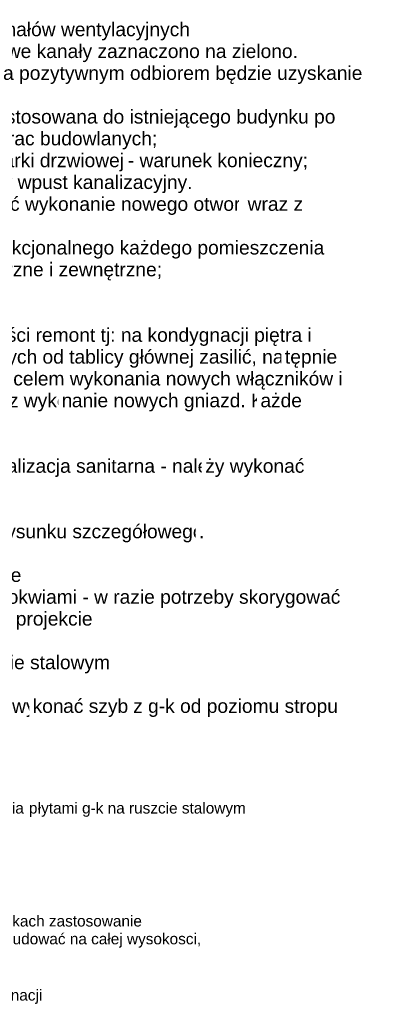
# Model space of a CAD drawing. Header units: centimetres. Extents: x 14827 to 20060, y -10807 to -8443.
# Tile 21 of 21: x 19375 to 20060, y -10446 to -8656. Entities that reach past the tile are written whole.
import ezdxf

# ---------------------------------------------------------------- set-up
doc = ezdxf.new("R2010")
doc.units = ezdxf.units.CM
doc.layers.add('G-ANNO-TEXT', color=231, linetype='Continuous', lineweight=9)
doc.styles.add('Arial', font='arial.ttf', dxfattribs={"height": 25})
doc.styles.add('Arial_5', font='arial.ttf', dxfattribs={"height": 20})

msp = doc.modelspace()

# ---------------------------------------------------------------- texts
at = {"layer": 'G-ANNO-TEXT', "color": 7, "char_height": 25, "attachment_point": 1, "style": 'Arial', "bg_fill": 3, "box_fill_scale": 1.25, "bg_fill_color": 256, "bg_fill_true_color": 13158600, "bg_fill_transparency": 0}
for s, insert, width in [('ąpieniem do wykonywania nowych kanałów wentylacyjnych', (18766.39, -8660.75), 1091.0967), ('łów wentylacyjnych dostosowana do istniejącego budynku po ', (19003.86, -8819.5), 1143.2064), ('ży dostosowac otwory drzwiowe do układu funkcjonalnego każdego pomieszczenia', (18644.02, -9057.63), 1543.2484), ('- instalacja elektryczna - należy przewidzieć na całości remont tj: na kondygnacji piętra i ', (18551.42, -9216.38), 1643.4594), ('- instalacja c.o. , c.w.u, woda zimna, cyrkulacja, kanalizacja sanitarna - nale', (18551.42, -9454.5), 1406.9616), ('ża w ścianach nośnych jako 2xIPE140 wg rysunku szczegółowego', (18680.4, -9573.56), 1237.0038), ('ą wymianie', (19202.96, -9652.94), 207.6371), (' g-k na ruszcie stalowym', (19156.65, -9811.69), 461.772), ('ć otwór w stropie pod klapami dymowymi i wy', (18698.92, -9891.06), 847.3837)]:
    msp.add_mtext(s, dxfattribs=dict(at, insert=insert, width=width))
at = {"layer": 'G-ANNO-TEXT', "color": 7, "char_height": 20, "attachment_point": 1, "style": 'Arial_5'}
for s, insert, width in [('ania', (19329.33, -10079.05), 65.7384), ('łytami g-k na ruszcie stalowym', (19407.38, -10079.05), 468.1855), (' p', (19383.57, -10079.05), 28.8607), ('łazienkach zastosowanie ', (19287.97, -10284.45), 392.0252), ('wentylacji wspomaganej mechanicznie, kanały nalezy obudować na całej wysokosci,', (18658.26, -10316.86), 1293.9236), ('żdej kondygnacji', (19209.14, -10419.11), 256.54)]:
    msp.add_mtext(s, dxfattribs=dict(at, insert=insert, width=width))

# ---------------------------------------------------------------- next in the draw order: texts
at = {"layer": 'G-ANNO-TEXT', "color": 7, "char_height": 25, "attachment_point": 1, "style": 'Arial', "bg_fill": 3, "box_fill_scale": 1.25, "bg_fill_color": 256, "bg_fill_true_color": 13158600, "bg_fill_transparency": 0}
for s, insert, width in [('koniecznie jest sprawdzić drożność istniejących. Nowe kanały zaznaczono na zielono.', (18551.42, -8700.44), 1595.3581), ('analizie konstrukcji w trakcie realizacji prac budowlanych;', (18737.95, -8859.19), 1065.4427), ('ć, wykonać nowe parapety wewnętrzne i zewnętrzne;', (18810.71, -9097.31), 983.6706), ('poprzez wykonanie nowych tablic piętrowych od tablicy głównej zasilić, nas', (18711.49, -9256.06), 1388.5228), ('ży wykonać ', (19712.28, -9454.5), 226.8776), ('\\fArial|b0|i0|c238|p34|;.', (19701.03, -9573.56), 12.0253), ('ścić między krokwiami - w razie potrzeby skorygować ', (19133.5, -9692.63), 1007.7212), ('kon', (19398.09, -9891.06), 67.3417)]:
    msp.add_mtext(s, dxfattribs=dict(at, insert=insert, width=width))

# ---------------------------------------------------------------- next in the draw order: texts
for s, insert, width in [('- Kanały wentylacyjne należy wykonać ponad dach', (18551.42, -8740.13), 937.1727), ('ć do zamawianej stolarki drzwiowej ', (19021.06, -8898.88), 667.004), ('\\fArial|b0|i0|c238|p34|;t', (19857.14, -9256.06), 12.0253), (' projekcie', (19357.74, -9732.31), 181.9831), ('ać szyb', (19453.65, -9891.06), 142.7004)]:
    msp.add_mtext(s, dxfattribs=dict(at, insert=insert, width=width))

# ---------------------------------------------------------------- next in the draw order: texts
for s, insert, width in [(' a pozytywnym odbiorem będzie uzyskanie', (19334.59, -8740.13), 793.6706), ('- warunek konieczny;', (19571.39, -8898.88), 392.0252), ('ępnie ', (19867.06, -9256.06), 113.0379), (' z g-k od poziomu stropu ', (19571.39, -9891.06), 474.599)]:
    msp.add_mtext(s, dxfattribs=dict(at, insert=insert, width=width))

# ---------------------------------------------------------------- next in the draw order: texts
for s, insert, width in [(' dodatkowy wpust kanalizacyjny.', (19184.44, -8938.56), 603.6707), ('usunięcie starego okablowania i wykonanie nowego celem wykonania nowych włączników i ', (18551.42, -9295.75), 1696.3708)]:
    msp.add_mtext(s, dxfattribs=dict(at, insert=insert, width=width))

# ---------------------------------------------------------------- next in the draw order: texts
for s, insert, width in [(' otwór drzwiowy nalezy przewidzieć wykonanie nowego otworu', (18823.28, -8978.25), 1159.2401), ('oświetlenia wraz z oświetleniem ewakuacyjnym, oraz wyko', (18551.42, -9335.44), 1090.295)]:
    msp.add_mtext(s, dxfattribs=dict(at, insert=insert, width=width))

# ---------------------------------------------------------------- next in the draw order: texts
for s, insert, width in [(' wraz z ', (19779.75, -8978.25), 145.1054), ('\\fArial|b0|i0|c238|p34|;n', (19451, -9335.44), 22.4473)]:
    msp.add_mtext(s, dxfattribs=dict(at, insert=insert, width=width))

# ---------------------------------------------------------------- next in the draw order: texts
at = {"layer": 'G-ANNO-TEXT', "color": 7, "insert": (19469.52, -9335.44), "char_height": 25, "width": 416.0758, "attachment_point": 1, "style": 'Arial', "bg_fill": 3, "box_fill_scale": 1.25, "bg_fill_color": 256, "bg_fill_true_color": 13158600, "bg_fill_transparency": 0}
msp.add_mtext('anie nowych gniazd. K', dxfattribs=at)

# ---------------------------------------------------------------- next in the draw order: texts
at = {"layer": 'G-ANNO-TEXT', "color": 7, "insert": (19812.82, -9335.44), "char_height": 25, "width": 23.2489, "attachment_point": 1, "style": 'Arial', "bg_fill": 3, "box_fill_scale": 1.25, "bg_fill_color": 256, "bg_fill_true_color": 13158600, "bg_fill_transparency": 0}
msp.add_mtext('\\fArial|b0|i0|c238|p34|;a', dxfattribs=at)

# ---------------------------------------------------------------- next in the draw order: texts
at = {"layer": 'G-ANNO-TEXT', "color": 7, "insert": (19832, -9335.44), "char_height": 25, "width": 79.3671, "attachment_point": 1, "style": 'Arial', "bg_fill": 3, "box_fill_scale": 1.25, "bg_fill_color": 256, "bg_fill_true_color": 13158600, "bg_fill_transparency": 0}
msp.add_mtext('żde ', dxfattribs=at)

doc.saveas('drawing.dxf')
